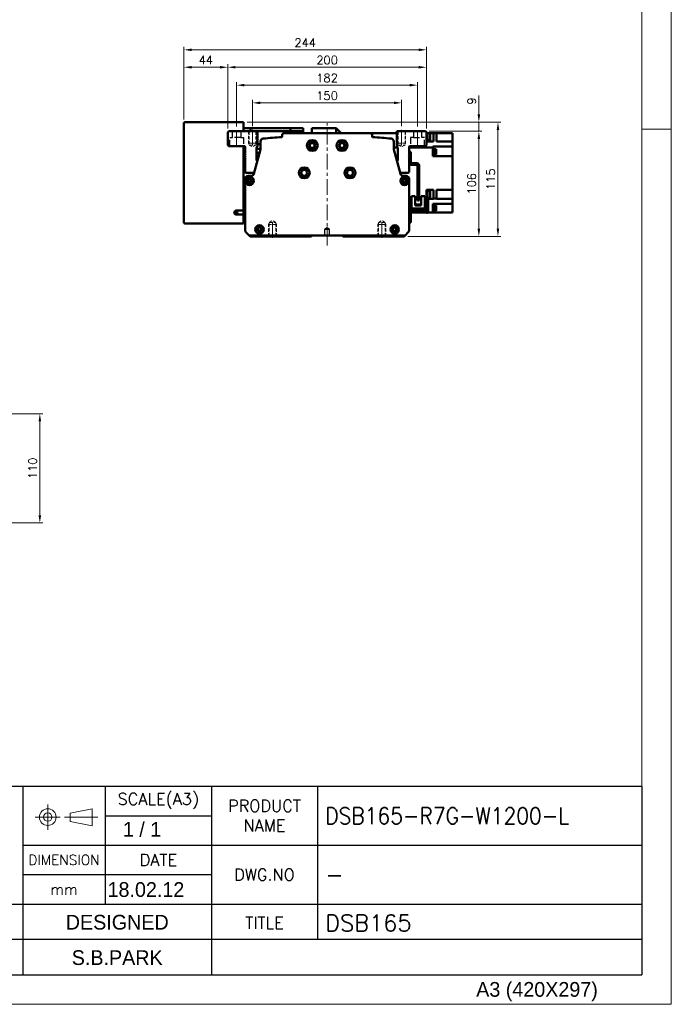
# Model space of a CAD drawing. Header units: millimetres. Extents: x 46891 to 51038, y 6223 to 10291.
# Tile 7 of 8: x 50383 to 51038, y 8529 to 9520. Entities that reach past the tile are written whole.
import ezdxf
from ezdxf.enums import TextEntityAlignment as Align

# ---------------------------------------------------------------- set-up
doc = ezdxf.new("R2010")
doc.units = ezdxf.units.MM
doc.header["$LTSCALE"] = 0.5
for name, pattern in [('CENTER', [50.8, 31.75, -6.35, 6.35, -6.35]), ('HIDDEN', [9.525, 6.35, -3.175]), ('HIDDENX2', [19.05, 12.7, -6.35])]:
    doc.linetypes.add(name, pattern=pattern)
doc.layers.get('0').update_dxf_attribs({"lineweight": 20})
doc.layers.add('1', color=1, linetype='CENTER', lineweight=13)
doc.layers.add('외형선(ISO)', color=7, linetype='Continuous', lineweight=50)
doc.layers.add('2', color=2, linetype='HIDDENX2')
doc.layers.add('3', color=3, linetype='Continuous')
doc.styles.add('ACISOGDT', font='amgdt.shx')
doc.styles.add('DSR TEXT', font='romans.shx', dxfattribs={"bigfont": 'whgtxt.shx'})
doc.styles.get("Standard").update_dxf_attribs({"font": 'romans.shx', "bigfont": 'whgtxt.shx'})
doc.dimstyles.new('DSR', dxfattribs={"dimscale": 2, "dimtxt": 3, "dimasz": 3, "dimexe": 0.5, "dimexo": 0.5, "dimgap": 0.5, "dimtad": 1, "dimdsep": 46, "dimtxsty": 'Standard', "dimcen": 2.5, "dimclrd": 4, "dimclre": 4, "dimclrt": 2, "dimadec": 0, "dimazin": 2, "dimtfac": 1, "dimtmove": 0, "dimatfit": 3, "dimfxl": 0, "dimlwd": -1, "dimlwe": -1, "dimarcsym": 0})

# ---------------------------------------------------------------- blocks, each defined once
blk = doc.blocks.new('A$C13F00394')
for p, q in [((109.11, 28.14), (105.34, 27.43)), ((105.34, 27.43), (105.34, 26.01)), ((109.11, 25.3), (109.11, 28.14)), ((105.34, 26.01), (109.11, 25.3))]:
    blk.add_line(p, q)
for radius in [1.42, 0.71]:
    blk.add_circle((101.56, 26.76), radius)
at = {"layer": '1'}
for p, q in [((101.56, 28.89), (101.56, 24.63)), ((103.69, 26.76), (99.44, 26.76)), ((104.41, 26.76), (110.04, 26.76))]:
    blk.add_line(p, q, dxfattribs=at)
at = {"layer": '3'}
for p, q in [((0, 32), (202.32, 32)), ((97.32, 32), (97.32, 12)), ((111.32, 32), (111.32, 12)), ((129.32, 32), (129.32, 0)), ((147.32, 32), (147.32, 6)), ((202.32, 32), (202.32, 0)), ((111.32, 27), (129.32, 27)), ((97.32, 22), (202.32, 22)), ((97.32, 17), (129.32, 17)), ((0, 12), (129.32, 12)), ((97.32, 12), (97.32, 0)), ((129.32, 12), (202.32, 12)), ((97.32, 6), (43.43, 6)), ((129.32, 6), (97.32, 6)), ((202.32, 6), (129.32, 6)), ((0, 0), (202.32, 0))]:
    blk.add_line(p, q, dxfattribs=at)
at = {"color": 7, "style": 'ACISOGDT'}
blk.add_text('DESIGNED', height=2.5, dxfattribs=at).set_placement((113.35, 8.93), align=Align.MIDDLE_CENTER)
at = {"color": 7, "attachment_point": 5, "style": 'DSR TEXT'}
for s, insert, char_height in [('SCALE(A3)', (120.32, 29.5), 2), ('PRODUCT\\PNAME', (138.32, 27), 2), ('DIMENSION', (104.32, 19.5), 1.7), ('DATE', (120.32, 19.5), 2), ('DWG.NO', (138.32, 17), 2), ('mm', (104.32, 14.5), 1.8), ('TITLE', (138.32, 8.83), 2)]:
    blk.add_mtext(s, dxfattribs=dict(at, insert=insert, char_height=char_height))
blk = doc.blocks.new('A$C1C1952E1')
at = {"color": 1}
blk.add_lwpolyline([(0, 0), (420, 0), (420, 297), (0, 297)], close=True, dxfattribs=at)
at = {"color": 3}
blk.add_lwpolyline([(5, 5), (415, 5), (415, 292), (5, 292)], close=True, dxfattribs=at)
at = {"color": 7, "style": 'ACISOGDT'}
blk.add_text('A3 (420X297)', height=2.5, dxfattribs=at).set_placement((386.91, 1.28))
blk = doc.blocks.new('A$C1E181772')
at = {"layer": '외형선(ISO)'}
for p, q in [((17.4, 71), (17.4, 59.6)), ((19, 71), (17.4, 71)), ((11.1, 59.6), (16.9, 59.6)), ((17.4, 59.6), (18.94, 59.6)), ((9, 22), (9, 57.5)), ((10.6, 57.5), (10.6, 22)), ((16.9, 58), (11.1, 58)), ((1.6, 25), (0, 25)), ((0, 22), (0, 25)), ((0, 22), (0, 12)), ((1.6, 25), (1.6, 22)), ((1.6, 12.1), (1.6, 22)), ((3.3, 26.5), (3.3, 14.1)), ((7, 26.5), (3.3, 26.5)), ((7, 17.1), (7, 26.5)), ((10.6, 22), (9, 22)), ((16.7, 26.5), (13, 26.5)), ((13, 26.5), (13, 17.1)), ((16.7, 14.1), (16.7, 26.5)), ((2, 10), (16.9, 10)), ((17, 11.6), (2.1, 11.6)), ((3.3, 11.6), (3.3, 14.1)), ((5.3, 14.1), (3.3, 14.1)), ((14.7, 14.1), (5.3, 14.1)), ((7, 18.1), (13, 18.1)), ((13, 17.8), (7, 17.8)), ((7, 17.1), (13, 17.1)), ((16.7, 14.1), (14.7, 14.1)), ((16.7, 14.1), (16.7, 11.6)), ((17.4, 9.5), (17.4, 3)), ((17.4, 0), (17.4, 3)), ((17.4, 0), (19, 0))]:
    blk.add_line(p, q, dxfattribs=at)
for centre, radius, start, end in [((11.1, 57.5), 2.1, 90, 180), ((16.9, 60.1), 0.5, 270, 0), ((16.9, 60.1), 2.1, 270, 346.22585), ((11.1, 57.5), 0.5, 90, 180), ((2, 12), 2, 179.99989, 269.99989), ((2.1, 12.1), 0.5, 179.99989, 269.99989), ((16.9, 9.5), 0.5, 359.99989, 89.99989), ((17, 9.6), 2, 0.24541, 89.99989)]:
    blk.add_arc(centre, radius, start, end, dxfattribs=at)
blk = doc.blocks.new('*D83')
at = {"color": 1, "linetype": 'ByBlock'}
for p, q in [((50616.8, 9412.85), (50616.8, 9439.25)), ((50759, 9436.25), (50624.61, 9436.25)), ((50766.8, 9412.85), (50766.8, 9439.25))]:
    blk.add_line(p, q, dxfattribs=at)
at = {"color": 1}
for points in [[(50624.61, 9437.55), (50624.61, 9434.95), (50616.8, 9436.25)], [(50759, 9437.55), (50759, 9434.95), (50766.8, 9436.25)]]:
    blk.add_solid(points, dxfattribs=at)
at = {"layer": 'Defpoints', "color": 0}
for p in [(50616.8, 9436.25), (50616.8, 9409.25), (50766.8, 9409.25)]:
    blk.add_point(p, dxfattribs=at)
at = {"color": 3, "insert": (50691.8, 9443.45), "char_height": 8.4, "attachment_point": 5, "style": 'DSR TEXT'}
blk.add_mtext('150', dxfattribs=at)
blk = doc.blocks.new('*D84')
at = {"color": 1, "linetype": 'ByBlock'}
for p, q in [((50600.8, 9412.41), (50600.8, 9457.07)), ((50775, 9454.07), (50608.61, 9454.07)), ((50782.8, 9412.41), (50782.8, 9457.07))]:
    blk.add_line(p, q, dxfattribs=at)
at = {"color": 1}
for points in [[(50608.61, 9455.37), (50608.61, 9452.77), (50600.8, 9454.07)], [(50775, 9455.37), (50775, 9452.77), (50782.8, 9454.07)]]:
    blk.add_solid(points, dxfattribs=at)
at = {"layer": 'Defpoints', "color": 0}
for p in [(50600.8, 9454.07), (50600.8, 9408.81), (50782.8, 9408.81)]:
    blk.add_point(p, dxfattribs=at)
at = {"color": 3, "insert": (50691.8, 9461.27), "char_height": 8.4, "attachment_point": 5, "style": 'DSR TEXT'}
blk.add_mtext('182', dxfattribs=at)
blk = doc.blocks.new('*D85')
at = {"color": 1, "linetype": 'ByBlock'}
for p, q in [((50591.8, 9410.41), (50591.8, 9475.08)), ((50791.8, 9410.41), (50791.8, 9475.08)), ((50784, 9472.08), (50599.61, 9472.08))]:
    blk.add_line(p, q, dxfattribs=at)
at = {"color": 1}
for points in [[(50599.61, 9473.38), (50599.61, 9470.78), (50591.8, 9472.08)], [(50784, 9473.38), (50784, 9470.78), (50791.8, 9472.08)]]:
    blk.add_solid(points, dxfattribs=at)
at = {"layer": 'Defpoints', "color": 0}
for p in [(50591.8, 9472.08), (50591.8, 9406.81), (50791.8, 9406.81)]:
    blk.add_point(p, dxfattribs=at)
at = {"color": 3, "insert": (50691.8, 9479.28), "char_height": 8.4, "attachment_point": 5, "style": 'DSR TEXT'}
blk.add_mtext('200', dxfattribs=at)
blk = doc.blocks.new('*D86')
at = {"color": 1, "linetype": 'ByBlock'}
for p, q in [((50547.8, 9419.41), (50547.8, 9475.08)), ((50591.8, 9410.41), (50591.8, 9475.08)), ((50584, 9472.08), (50555.61, 9472.08))]:
    blk.add_line(p, q, dxfattribs=at)
at = {"color": 1}
for points in [[(50555.61, 9473.38), (50555.61, 9470.78), (50547.8, 9472.08)], [(50584, 9473.38), (50584, 9470.78), (50591.8, 9472.08)]]:
    blk.add_solid(points, dxfattribs=at)
at = {"layer": 'Defpoints', "color": 0}
for p in [(50547.8, 9472.08), (50547.8, 9415.81), (50591.8, 9406.81)]:
    blk.add_point(p, dxfattribs=at)
at = {"color": 3, "insert": (50569.8, 9479.28), "char_height": 8.4, "attachment_point": 5, "style": 'DSR TEXT'}
blk.add_mtext('44', dxfattribs=at)
blk = doc.blocks.new('*D87')
at = {"color": 1, "linetype": 'ByBlock'}
for p, q in [((50547.8, 9419.41), (50547.8, 9492.61)), ((50555.61, 9489.61), (50784, 9489.61)), ((50791.8, 9410.41), (50791.8, 9492.61))]:
    blk.add_line(p, q, dxfattribs=at)
at = {"color": 1}
for points in [[(50555.61, 9490.91), (50555.61, 9488.31), (50547.8, 9489.61)], [(50784, 9490.91), (50784, 9488.31), (50791.8, 9489.61)]]:
    blk.add_solid(points, dxfattribs=at)
at = {"layer": 'Defpoints', "color": 0}
for p in [(50791.8, 9489.61), (50547.8, 9415.81), (50791.8, 9406.81)]:
    blk.add_point(p, dxfattribs=at)
at = {"color": 3, "insert": (50669.8, 9496.81), "char_height": 8.4, "attachment_point": 5, "style": 'DSR TEXT'}
blk.add_mtext('244', dxfattribs=at)
blk = doc.blocks.new('*D88')
at = {"color": 1, "linetype": 'ByBlock'}
for p, q in [((50794.4, 9407.81), (50847.48, 9407.81)), ((50844.48, 9400.01), (50844.48, 9309.61)), ((50772.9, 9301.81), (50847.48, 9301.81))]:
    blk.add_line(p, q, dxfattribs=at)
at = {"color": 1}
for points in [[(50843.18, 9400.01), (50845.78, 9400.01), (50844.48, 9407.81)], [(50843.18, 9309.61), (50845.78, 9309.61), (50844.48, 9301.81)]]:
    blk.add_solid(points, dxfattribs=at)
at = {"layer": 'Defpoints', "color": 0}
for p in [(50790.8, 9407.81), (50769.3, 9301.81), (50844.48, 9301.81)]:
    blk.add_point(p, dxfattribs=at)
at = {"color": 3, "insert": (50837.28, 9354.81), "char_height": 8.4, "attachment_point": 5, "rotation": 90, "style": 'DSR TEXT'}
blk.add_mtext('106', dxfattribs=at)
blk = doc.blocks.new('*D89')
at = {"color": 1, "linetype": 'ByBlock'}
for p, q in [((50844.48, 9424.61), (50844.48, 9443.61)), ((50611.4, 9416.81), (50847.48, 9416.81)), ((50844.48, 9407.81), (50844.48, 9416.81)), ((50794.4, 9407.81), (50847.48, 9407.81)), ((50844.48, 9400.01), (50844.48, 9392.21))]:
    blk.add_line(p, q, dxfattribs=at)
at = {"color": 1}
for points in [[(50843.18, 9424.61), (50845.78, 9424.61), (50844.48, 9416.81)], [(50843.18, 9400.01), (50845.78, 9400.01), (50844.48, 9407.81)]]:
    blk.add_solid(points, dxfattribs=at)
at = {"layer": 'Defpoints', "color": 0}
for p in [(50607.8, 9416.81), (50844.48, 9416.81), (50790.8, 9407.81)]:
    blk.add_point(p, dxfattribs=at)
at = {"color": 3, "insert": (50837.28, 9438.01), "char_height": 8.4, "attachment_point": 5, "rotation": 90, "style": 'DSR TEXT'}
blk.add_mtext('9', dxfattribs=at)
blk = doc.blocks.new('*D90')
at = {"color": 1, "linetype": 'ByBlock'}
for p, q in [((50611.4, 9416.81), (50866.67, 9416.81)), ((50863.67, 9409.01), (50863.67, 9309.61)), ((50772.9, 9301.81), (50866.67, 9301.81))]:
    blk.add_line(p, q, dxfattribs=at)
at = {"color": 1}
for points in [[(50862.37, 9409.01), (50864.97, 9409.01), (50863.67, 9416.81)], [(50862.37, 9309.61), (50864.97, 9309.61), (50863.67, 9301.81)]]:
    blk.add_solid(points, dxfattribs=at)
at = {"layer": 'Defpoints', "color": 0}
for p in [(50607.8, 9416.81), (50769.3, 9301.81), (50863.67, 9301.81)]:
    blk.add_point(p, dxfattribs=at)
at = {"color": 3, "insert": (50856.47, 9359.31), "char_height": 8.4, "attachment_point": 5, "rotation": 90, "style": 'DSR TEXT'}
blk.add_mtext('115', dxfattribs=at)
blk = doc.blocks.new('*D96')
at = {"color": 1, "linetype": 'ByBlock'}
for p, q in [((50344.15, 9123.43), (50405.79, 9123.43)), ((50402.79, 9021.23), (50402.79, 9115.63)), ((50344.15, 9013.43), (50405.79, 9013.43))]:
    blk.add_line(p, q, dxfattribs=at)
at = {"color": 1}
for points in [[(50401.48, 9115.63), (50404.09, 9115.63), (50402.79, 9123.43)], [(50401.48, 9021.23), (50404.09, 9021.23), (50402.79, 9013.43)]]:
    blk.add_solid(points, dxfattribs=at)
at = {"layer": 'Defpoints', "color": 0}
for p in [(50340.55, 9123.43), (50402.79, 9123.43), (50340.55, 9013.43)]:
    blk.add_point(p, dxfattribs=at)
at = {"color": 3, "insert": (50395.59, 9068.43), "char_height": 8.4, "attachment_point": 5, "rotation": 90, "style": 'DSR TEXT'}
blk.add_mtext('110', dxfattribs=at)

msp = doc.modelspace()

# ---------------------------------------------------------------- linework, layer by layer
at = {"color": 2, "linetype": 'HIDDEN'}
for p, q in [((50612.80485, 9407.81317), (50612.80485, 9395.81317)), ((50613.40485, 9407.21317), (50612.80485, 9407.81317)), ((50613.40485, 9407.21317), (50620.20485, 9407.21317)), ((50613.40485, 9407.21317), (50613.40485, 9393.81317)), ((50620.20485, 9407.21317), (50620.80485, 9407.81317)), ((50620.20485, 9407.21317), (50620.20485, 9393.81317)), ((50620.80485, 9407.81317), (50620.80485, 9395.81317)), ((50762.80485, 9407.81317), (50762.80485, 9395.81317)), ((50763.40485, 9407.21317), (50762.80485, 9407.81317)), ((50763.40485, 9407.21317), (50770.20485, 9407.21317)), ((50763.40485, 9407.21317), (50763.40485, 9393.81317)), ((50770.20485, 9407.21317), (50770.80485, 9407.81317)), ((50770.20485, 9407.21317), (50770.20485, 9393.81317)), ((50770.80485, 9407.81317), (50770.80485, 9395.81317)), ((50612.80485, 9395.81317), (50620.80485, 9395.81317)), ((50612.80485, 9395.81317), (50613.40485, 9394.77393)), ((50620.80485, 9395.81317), (50620.20485, 9394.77393)), ((50762.80485, 9395.81317), (50770.80485, 9395.81317)), ((50762.80485, 9395.81317), (50763.40485, 9394.77393)), ((50770.80485, 9395.81317), (50770.20485, 9394.77393)), ((50613.40485, 9393.81317), (50620.20485, 9393.81317)), ((50613.40485, 9393.81317), (50616.80485, 9391.85017)), ((50620.20485, 9393.81317), (50616.80485, 9391.85017)), ((50763.40485, 9393.81317), (50770.20485, 9393.81317)), ((50763.40485, 9393.81317), (50766.80485, 9391.85017)), ((50770.20485, 9393.81317), (50766.80485, 9391.85017)), ((50633.40485, 9315.81317), (50636.80485, 9317.77616)), ((50633.40485, 9315.81317), (50640.20485, 9315.81317)), ((50633.40485, 9302.41317), (50633.40485, 9315.81317)), ((50640.20485, 9315.81317), (50636.80485, 9317.77616)), ((50640.20485, 9302.41317), (50640.20485, 9315.81317)), ((50743.40485, 9315.81317), (50746.80485, 9317.77616)), ((50750.20485, 9315.81317), (50743.40485, 9315.81317)), ((50743.40485, 9302.41317), (50743.40485, 9315.81317)), ((50750.20485, 9315.81317), (50746.80485, 9317.77616)), ((50750.20485, 9302.41317), (50750.20485, 9315.81317)), ((50632.80485, 9313.81317), (50633.40485, 9314.8524)), ((50632.80485, 9313.81317), (50640.80485, 9313.81317)), ((50632.80485, 9301.81317), (50632.80485, 9313.81317)), ((50640.80485, 9313.81317), (50640.20485, 9314.8524)), ((50640.80485, 9301.81317), (50640.80485, 9313.81317)), ((50742.80485, 9313.81317), (50743.40485, 9314.8524)), ((50750.80485, 9313.81317), (50742.80485, 9313.81317)), ((50742.80485, 9301.81317), (50742.80485, 9313.81317)), ((50750.80485, 9313.81317), (50750.20485, 9314.8524)), ((50750.80485, 9301.81317), (50750.80485, 9313.81317)), ((50633.40485, 9302.41317), (50632.80485, 9301.81317)), ((50633.40485, 9302.41317), (50640.20485, 9302.41317)), ((50640.20485, 9302.41317), (50640.80485, 9301.81317)), ((50743.40485, 9302.41317), (50742.80485, 9301.81317)), ((50750.20485, 9302.41317), (50743.40485, 9302.41317)), ((50750.20485, 9302.41317), (50750.80485, 9301.81317))]:
    msp.add_line(p, q, dxfattribs=at)
at = {"color": 1, "linetype": 'CENTER'}
for p, q in [((50616.80485, 9409.24871), (50616.80485, 9390.68401)), ((50766.80485, 9409.24871), (50766.80485, 9390.68401)), ((50636.80485, 9300.37762), (50636.80485, 9318.94232)), ((50746.80485, 9300.37762), (50746.80485, 9318.94232))]:
    msp.add_line(p, q, dxfattribs=at)
at = {"color": 1}
msp.add_line((51038.06932, 9409.88267), (51008.40982, 9409.88267), dxfattribs=at)
at = {"layer": '1'}
for p, q in [((50691.80485, 9292.81317), (50691.80485, 9415.81317)), ((50600.80485, 9391.81317), (50600.80485, 9408.81317)), ((50782.80485, 9391.81317), (50782.80485, 9408.81317))]:
    msp.add_line(p, q, dxfattribs=at)
at = {"layer": '2'}
for p, q in [((50596.55485, 9401.31317), (50596.55485, 9407.81317)), ((50605.05485, 9407.81317), (50605.05485, 9401.31317)), ((50778.55485, 9407.81317), (50778.55485, 9401.31317)), ((50787.05485, 9401.31317), (50787.05485, 9407.81317)), ((50593.80485, 9401.31317), (50596.55485, 9401.31317)), ((50593.80485, 9392.81317), (50593.80485, 9401.31317)), ((50605.05485, 9401.31317), (50596.55485, 9401.31317)), ((50605.05485, 9401.31317), (50607.80485, 9401.31317)), ((50607.80485, 9401.31317), (50607.80485, 9392.81317)), ((50778.55485, 9401.31317), (50775.80485, 9401.31317)), ((50775.80485, 9401.31317), (50775.80485, 9392.81317)), ((50778.55485, 9401.31317), (50787.05485, 9401.31317)), ((50789.80485, 9401.31317), (50787.05485, 9401.31317)), ((50789.80485, 9392.81317), (50789.80485, 9401.31317)), ((50691.80485, 9310.31532), (50689.30485, 9308.81317)), ((50689.30485, 9308.81317), (50689.30485, 9302.81316)), ((50694.30485, 9308.81317), (50689.30485, 9308.81317)), ((50694.30485, 9308.81317), (50691.80485, 9310.31532)), ((50694.30485, 9302.81316), (50694.30485, 9308.81317))]:
    msp.add_line(p, q, dxfattribs=at)
at = {"layer": '3'}
for p in [(51008.40982, 8748.47582), (49808.28287, 8558.65502)]:
    msp.add_line(p, (51008.40982, 8558.65502), dxfattribs=at)
at = {"layer": '외형선(ISO)'}
for p, q in [((50547.80485, 9315.81317), (50547.80485, 9415.81317)), ((50548.80485, 9416.81317), (50607.80485, 9416.81317)), ((50607.80485, 9415.81317), (50607.80485, 9416.81317)), ((50607.80485, 9407.81317), (50607.80485, 9415.81317)), ((50591.80485, 9406.81317), (50592.80485, 9407.81317)), ((50591.80485, 9393.81317), (50591.80485, 9406.81317)), ((50592.80485, 9407.81317), (50621.80485, 9407.81317)), ((50607.80485, 9410.81317), (50614.80485, 9410.81317)), ((50614.80485, 9410.81317), (50614.80485, 9407.81317)), ((50654.80485, 9410.81317), (50614.80485, 9410.81317)), ((50614.80485, 9407.86538), (50654.80485, 9407.86538)), ((50621.80485, 9407.81317), (50621.80485, 9393.1377)), ((50648.57745, 9405.81317), (50735.03226, 9405.81317)), ((50654.80485, 9407.86538), (50654.80485, 9410.81317)), ((50654.80485, 9410.81317), (50654.80485, 9407.86538)), ((50654.80485, 9410.81317), (50667.80485, 9410.81317)), ((50654.80485, 9405.81317), (50654.80485, 9407.86538)), ((50654.80485, 9405.81317), (50654.80485, 9407.86538)), ((50654.80485, 9407.86538), (50667.80485, 9407.86538)), ((50667.80485, 9410.81317), (50667.80485, 9407.86538)), ((50667.80485, 9407.86538), (50667.80485, 9405.81317)), ((50676.35485, 9410.81317), (50676.35485, 9405.81317)), ((50676.35485, 9410.81317), (50700.80485, 9410.81317)), ((50700.80485, 9405.81317), (50700.80485, 9410.81317)), ((50705.80485, 9405.81317), (50700.80485, 9410.81317)), ((50761.80485, 9405.81317), (50735.03226, 9405.81317)), ((50761.80485, 9393.1377), (50761.80485, 9407.81317)), ((50761.80485, 9407.81317), (50790.80485, 9407.81317)), ((50790.80485, 9407.81317), (50791.80485, 9406.81317)), ((50791.80485, 9406.81317), (50791.80485, 9393.81317)), ((50791.80485, 9406.03306), (50792.80485, 9406.03306)), ((50792.80485, 9398.43306), (50792.80485, 9406.03306)), ((50793.80485, 9405.81317), (50792.80485, 9405.81317)), ((50792.80485, 9405.73306), (50795.40485, 9405.73306)), ((50793.80485, 9405.81317), (50798.80485, 9405.81317)), ((50793.80485, 9405.81317), (50793.80485, 9405.73306)), ((50795.40485, 9398.73306), (50795.40485, 9405.73306)), ((50798.80485, 9405.81317), (50801.80485, 9405.81317)), ((50798.80485, 9405.81317), (50798.80485, 9397.41317)), ((50817.80485, 9405.81317), (50801.80485, 9405.81317)), ((50801.80485, 9397.41317), (50801.80485, 9405.81317)), ((50817.80485, 9401.41317), (50817.80485, 9405.81317)), ((50621.80485, 9394.66817), (50624.80485, 9394.66817)), ((50624.80485, 9389.49884), (50624.80485, 9397.27629)), ((50646.57745, 9402.30045), (50646.57745, 9403.81317)), ((50737.03226, 9403.81317), (50737.03226, 9402.30045)), ((50758.80485, 9397.27629), (50758.80485, 9389.49884)), ((50791.80485, 9398.43306), (50792.80485, 9398.43306)), ((50793.80485, 9397.3741), (50791.80485, 9397.3741)), ((50792.80485, 9398.73306), (50795.40485, 9398.73306)), ((50793.80485, 9397.41317), (50793.80485, 9398.73306)), ((50793.80485, 9397.41317), (50793.80485, 9397.3741)), ((50793.80485, 9397.41317), (50798.80485, 9397.41317)), ((50801.80485, 9397.41317), (50817.80485, 9397.41317)), ((50817.80485, 9401.41317), (50817.80485, 9397.41317)), ((50817.80485, 9397.25701), (50817.80485, 9397.41317)), ((50817.80485, 9397.25701), (50817.80485, 9392.18028)), ((50592.80485, 9392.81317), (50591.80485, 9393.81317)), ((50608.30485, 9392.81317), (50592.80485, 9392.81317)), ((50607.80485, 9327.81317), (50607.80485, 9392.81317)), ((50609.30485, 9385.31317), (50609.30485, 9391.81317)), ((50609.80485, 9384.81317), (50609.30485, 9385.31317)), ((50609.30485, 9384.31317), (50609.80485, 9384.81317)), ((50609.30485, 9383.31317), (50609.30485, 9384.31317)), ((50618.04449, 9364.73623), (50624.7382, 9389.13986)), ((50620.80485, 9390.1377), (50620.80485, 9378.81317)), ((50624.80485, 9389.81317), (50620.80485, 9389.81317)), ((50620.80485, 9385.81317), (50623.82572, 9385.81317)), ((50758.80485, 9391.47935), (50762.62149, 9391.47935)), ((50758.87151, 9389.13986), (50765.56522, 9364.73623)), ((50762.80485, 9378.81317), (50762.80485, 9390.1377)), ((50774.30485, 9385.31317), (50773.80485, 9384.81317)), ((50773.80485, 9384.81317), (50774.30485, 9384.31317)), ((50774.30485, 9391.81317), (50774.30485, 9385.31317)), ((50774.30485, 9391.47935), (50798.30485, 9391.47935)), ((50774.30485, 9384.31317), (50774.30485, 9383.31317)), ((50790.80485, 9392.81317), (50775.30485, 9392.81317)), ((50791.80485, 9393.81317), (50790.80485, 9392.81317)), ((50798.30485, 9392.18028), (50817.80485, 9392.18028)), ((50798.30485, 9392.18028), (50798.30485, 9392.14583)), ((50798.30485, 9391.47935), (50798.30485, 9392.14583)), ((50798.30485, 9391.47935), (50798.30485, 9382.51317)), ((50798.80485, 9390.01174), (50798.30485, 9390.01174)), ((50798.80485, 9384.01174), (50798.80485, 9390.01174)), ((50799.50485, 9389.96174), (50798.80485, 9389.96174)), ((50799.50485, 9384.06174), (50799.50485, 9389.96174)), ((50801.50485, 9389.76174), (50799.50485, 9389.76174)), ((50801.50485, 9384.26174), (50799.50485, 9384.26174)), ((50801.50485, 9384.26174), (50801.50485, 9389.76174)), ((50817.80485, 9387.01317), (50817.80485, 9392.18028)), ((50817.80485, 9387.01317), (50817.80485, 9382.51317)), ((50609.80485, 9382.81317), (50609.30485, 9383.31317)), ((50609.30485, 9382.31317), (50609.80485, 9382.81317)), ((50609.30485, 9381.31317), (50609.30485, 9382.31317)), ((50609.80485, 9380.81317), (50609.30485, 9381.31317)), ((50609.30485, 9380.31317), (50609.80485, 9380.81317)), ((50609.30485, 9366.81317), (50609.30485, 9380.31317)), ((50774.30485, 9383.31317), (50773.80485, 9382.81317)), ((50773.80485, 9382.81317), (50774.30485, 9382.31317)), ((50774.30485, 9381.31317), (50773.80485, 9380.81317)), ((50773.80485, 9380.81317), (50774.30485, 9380.31317)), ((50774.30485, 9382.31317), (50774.30485, 9381.31317)), ((50774.30485, 9380.31317), (50774.30485, 9366.81317)), ((50798.80485, 9384.01174), (50798.30485, 9384.01174)), ((50798.30485, 9382.51317), (50817.80485, 9382.51317)), ((50799.50485, 9384.06174), (50798.80485, 9384.06174)), ((50817.80485, 9348.61317), (50817.80485, 9382.51317)), ((50616.80485, 9365.81317), (50610.30485, 9365.81317)), ((50773.30485, 9365.81317), (50766.80485, 9365.81317)), ((50609.30485, 9308.05581), (50609.30485, 9359.81317)), ((50612.30485, 9362.81317), (50615.24446, 9362.81317)), ((50768.36525, 9362.81317), (50771.30485, 9362.81317)), ((50774.30485, 9359.81317), (50774.30485, 9308.05581)), ((50793.80485, 9348.61459), (50791.80485, 9348.61459)), ((50791.80485, 9345.37647), (50791.80485, 9348.61459)), ((50791.80485, 9347.90255), (50792.80485, 9347.90255)), ((50791.80485, 9345.37647), (50791.80485, 9342.82862)), ((50792.80485, 9340.81336), (50792.80485, 9347.90255)), ((50792.80485, 9347.60255), (50795.40485, 9347.60255)), ((50793.80485, 9348.61459), (50793.80485, 9348.61317)), ((50793.80485, 9348.61317), (50798.80485, 9348.61317)), ((50793.80485, 9347.60255), (50793.80485, 9348.61317)), ((50795.40485, 9340.60255), (50795.40485, 9347.60255)), ((50798.80485, 9348.61317), (50798.80485, 9340.14698)), ((50817.80485, 9348.61317), (50801.80485, 9348.61317)), ((50801.80485, 9348.61317), (50801.80485, 9340.14698)), ((50817.80485, 9348.61317), (50817.80485, 9344.61317)), ((50774.30485, 9340.14698), (50776.60487, 9340.14698)), ((50780.30487, 9340.14698), (50782.70485, 9340.14698)), ((50784.30485, 9340.14698), (50786.30487, 9340.14698)), ((50790.00487, 9340.14698), (50791.70486, 9340.14698)), ((50791.80485, 9340.81336), (50791.80485, 9342.82862)), ((50793.30485, 9340.60255), (50795.40485, 9340.60255)), ((50793.30486, 9339.48853), (50793.80485, 9339.48853)), ((50793.80485, 9340.60255), (50793.80485, 9339.49122)), ((50793.80485, 9339.49122), (50793.80485, 9339.48853)), ((50793.80485, 9339.49122), (50798.80485, 9339.49122)), ((50798.80485, 9340.14698), (50801.80485, 9340.14698)), ((50798.80485, 9340.14698), (50798.80485, 9339.49122)), ((50801.80485, 9339.49122), (50801.80485, 9340.14698)), ((50801.80485, 9339.49122), (50817.80485, 9339.49122)), ((50817.80485, 9339.49122), (50817.80485, 9344.61317)), ((50817.80485, 9339.4805), (50817.80485, 9339.49122)), ((50817.80485, 9339.4805), (50817.80485, 9334.71317)), ((50607.80485, 9327.81317), (50600.30485, 9327.81317)), ((50607.80485, 9329.81317), (50609.30485, 9329.81317)), ((50607.80485, 9329.22082), (50609.30485, 9329.22082)), ((50607.80485, 9323.81317), (50607.80485, 9327.81317)), ((50774.30485, 9325.81317), (50798.30485, 9325.81317)), ((50791.80485, 9325.81317), (50791.80485, 9325.59327)), ((50791.80485, 9325.59327), (50792.80485, 9325.59327)), ((50792.80485, 9325.59327), (50792.80485, 9325.81317)), ((50798.30485, 9334.71317), (50817.80485, 9334.71317)), ((50798.30485, 9334.71317), (50798.30485, 9334.36932)), ((50798.30485, 9325.81317), (50798.30485, 9334.36932)), ((50798.80485, 9333.25223), (50798.30485, 9333.25223)), ((50798.80485, 9327.25223), (50798.30485, 9327.25223)), ((50798.30485, 9325.81317), (50817.80485, 9325.81317)), ((50798.80485, 9327.25223), (50798.80485, 9333.25223)), ((50799.50485, 9333.20223), (50798.80485, 9333.20223)), ((50799.50485, 9327.30223), (50798.80485, 9327.30223)), ((50799.50485, 9327.30223), (50799.50485, 9333.20223)), ((50801.50485, 9333.00223), (50799.50485, 9333.00223)), ((50801.50485, 9327.50223), (50799.50485, 9327.50223)), ((50801.50485, 9327.50223), (50801.50485, 9333.00223)), ((50817.80485, 9334.71317), (50817.80485, 9330.21317)), ((50817.80485, 9325.81317), (50817.80485, 9330.21317)), ((50600.30485, 9323.81317), (50607.80485, 9323.81317)), ((50607.80485, 9315.81317), (50607.80485, 9323.81317)), ((50607.80485, 9320.81317), (50609.30485, 9320.81317)), ((50607.80485, 9314.81317), (50607.80485, 9315.81317)), ((50607.80485, 9314.81317), (50548.80485, 9314.81317)), ((50613.30485, 9302.81317), (50610.18353, 9305.93449)), ((50773.42617, 9305.93449), (50770.30485, 9302.81316)), ((50614.30485, 9301.81317), (50613.30485, 9302.81317)), ((50770.30485, 9302.81316), (50613.30485, 9302.81317)), ((50675.80485, 9301.81317), (50614.30485, 9301.81317)), ((50676.65841, 9302.66672), (50675.80485, 9301.81317)), ((50707.80485, 9301.81317), (50706.9513, 9302.66672)), ((50769.30485, 9301.81317), (50707.80485, 9301.81317)), ((50770.30485, 9302.81316), (50769.30485, 9301.81317))]:
    msp.add_line(p, q, dxfattribs=at)
for centre, radius in [((50676.80485, 9393.31317), 5.5), ((50676.80485, 9393.31317), 3.3), ((50676.80485, 9393.31317), 2.4585), ((50706.80485, 9393.31317), 5.5), ((50706.80485, 9393.31317), 3.3), ((50706.80485, 9393.31317), 2.4585), ((50668.80485, 9365.81317), 5.5), ((50668.80485, 9365.81317), 3.3), ((50668.80485, 9365.81317), 2.9585), ((50714.80485, 9365.81317), 5.5), ((50714.80485, 9365.81317), 3.3), ((50714.80485, 9365.81317), 2.9585), ((50613.80485, 9357.81317), 4.25), ((50613.80485, 9357.81317), 2.25), ((50769.80485, 9357.81317), 4.25), ((50769.80485, 9357.81317), 2.25), ((50600.30485, 9325.81317), 1.2295), ((50623.80485, 9308.81317), 4.25), ((50623.80485, 9308.81317), 2.25), ((50759.80485, 9308.81317), 4.25), ((50759.80485, 9308.81317), 2.25)]:
    msp.add_circle(centre, radius, dxfattribs=at)
for centre, radius, start, end in [((50548.80485, 9415.81317), 1, 90, 180), ((50648.57745, 9403.81317), 2, 89.99999994, 180), ((50735.03226, 9403.81317), 2, 0, 89.99999994), ((50627.80485, 9397.27629), 3, 95.80911533, 180), ((50677.80485, 8905.81317), 497, 93.6564443, 95.80911533), ((50646.07745, 9402.30045), 0.5, 273.65644439, 0), ((50737.53226, 9402.30045), 0.5, 180, 266.3435556), ((50705.80485, 8905.81317), 497, 84.19088456, 86.34355559), ((50755.80485, 9397.27629), 3, 0, 84.19088457), ((50608.30485, 9391.81317), 1, 0, 90), ((50625.80485, 9390.1377), 5, 143.13010235, 180), ((50623.80485, 9389.49884), 1, 338.96248892, 0), ((50759.80485, 9389.49884), 1, 180, 201.03751097), ((50757.80485, 9390.1377), 5, 0, 36.86989765), ((50775.30485, 9391.81317), 1, 90, 180), ((50621.80485, 9378.81317), 1, 180, 260.24123115), ((50761.80485, 9378.81317), 1, 279.75882445, 0), ((50610.30485, 9366.81317), 1, 180, 270), ((50615.24446, 9365.81317), 3, 269.99999994, 338.96248892), ((50616.80485, 9362.81317), 3, 61.42735458, 90), ((50766.80485, 9362.81317), 3, 90, 118.57262696), ((50768.36525, 9365.81317), 3, 201.03751097, 269.99999994), ((50773.30485, 9366.81317), 1, 270, 0), ((50612.30485, 9359.81317), 3, 89.99999994, 180), ((50613.80485, 9357.81317), 1.5, 41.40962211, 318.59037789), ((50615.30485, 9359.13604), 0.5, 221.40962211, 335.37911493), ((50615.30485, 9356.49029), 0.5, 24.62090608, 138.59037789), ((50613.80485, 9357.81317), 1.621, 328.98236195, 31.01763805), ((50768.30485, 9359.13604), 0.5, 204.62089557, 318.59037789), ((50768.30485, 9356.49029), 0.5, 41.40962211, 155.37910442), ((50769.80485, 9357.81317), 1.5, 221.40962211, 138.59037789), ((50771.30485, 9359.81317), 3, 0, 89.99999994), ((50600.30485, 9325.81317), 2, 90, 270), ((50548.80485, 9315.81317), 1, 180, 270), ((50612.30485, 9308.05581), 3, 180, 224.99999995), ((50623.80485, 9308.81317), 1.6, 134.4153086, 45.5846914), ((50622.33516, 9310.31317), 0.5, 314.4153086, 55.46539163), ((50625.27455, 9310.31317), 0.5, 124.5346146, 225.5846914), ((50759.80485, 9308.81317), 1.6, 134.4153086, 45.5846914), ((50758.33516, 9310.31317), 0.5, 314.4153086, 55.4653777), ((50761.27455, 9310.31317), 0.5, 124.53462853, 225.5846914), ((50771.30485, 9308.05581), 3, 314.99999994, 0), ((50677.01196, 9302.31317), 0.5, 90, 135), ((50706.59775, 9302.31317), 0.5, 45, 90)]:
    msp.add_arc(centre, radius, start, end, dxfattribs=at)

# ---------------------------------------------------------------- block references
at = {"xscale": 5.931900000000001, "yscale": 5.931900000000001, "zscale": 5.931900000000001}
for name, p in [('A$C1C1952E1', (48546.67132, 8528.99552)), ('A$C13F00394', (49808.28288, 8558.65502))]:
    msp.add_blockref(name, p, dxfattribs=at)
at = {"xscale": -1}
msp.add_blockref('A$C1E181772', (50793.30488, 9315.81333), dxfattribs=at)

# ---------------------------------------------------------------- texts
at = {"color": 2, "style": 'DSR TEXT', "width": 0.9}
msp.add_text('DSB165-R7G-W1200-L', height=16.60932, dxfattribs=at).set_placement((50689.92945, 8710.40283))
at = {"color": 2}
for s, height, style, p in [('1 / 1', 14.82975, 'ACISOGDT', (50486.332, 8697.63096)), ('18.02.12', 14.82975, 'ACISOGDT', (50470.92073, 8637.10161)), ('-', 16.60932, 'DSR TEXT', (50689.92945, 8651.08383)), ('DSB165', 16.60932, 'DSR TEXT', (50689.92945, 8602.59245))]:
    msp.add_text(s, height=height, dxfattribs=dict(at, style=style)).set_placement(p)
at = {"color": 2, "style": 'ACISOGDT'}
msp.add_text('S.B.PARK', height=14.82975, dxfattribs=at).set_placement((50480.64156, 8576.00699), align=Align.MIDDLE_CENTER)

# ---------------------------------------------------------------- dimensions: what is measured, and where the dimension line sits
for base, p1, p2, angle, picture, middle in [((50791.80485, 9489.61196), (50547.80485, 9415.81317), (50791.80485, 9406.81317), 180, '*D87', (50669.80485, 9496.81196)), ((50547.80485, 9472.07507), (50591.80485, 9406.81317), (50547.80485, 9415.81317), 180, '*D86', (50569.80485, 9479.27507)), ((50591.80485, 9472.07507), (50791.80485, 9406.81317), (50591.80485, 9406.81317), 180, '*D85', (50691.80485, 9479.27507)), ((50600.80485, 9454.07148), (50782.80485, 9408.81317), (50600.80485, 9408.81317), 180, '*D84', (50691.80485, 9461.27148)), ((50616.80485, 9436.24613), (50766.80485, 9409.24871), (50616.80485, 9409.24871), 180, '*D83', (50691.80485, 9443.44613)), ((50863.67316, 9301.81317), (50607.80485, 9416.81317), (50769.30485, 9301.81317), 90, '*D90', (50856.47316, 9359.31317)), ((50844.4819, 9301.81317), (50790.80485, 9407.81317), (50769.30485, 9301.81317), 90, '*D88', (50837.2819, 9354.81317)), ((50402.78505, 9123.42724), (50340.54931, 9013.42724), (50340.54931, 9123.42724), 270, '*D96', (50395.58505, 9068.42724))]:
    dim = msp.add_linear_dim(base=base, p1=p1, p2=p2, angle=angle, dimstyle='DSR', override={"dimscale": 3, "dimtxt": 2.8, "dimasz": 2.600136, "dimexe": 1, "dimexo": 1.2, "dimgap": 1, "dimdec": 4, "dimtxsty": 'DSR TEXT', "dimclrd": 1, "dimclre": 1, "dimclrt": 3, "dimtdec": 4, "dimtix": 1})
    dim.commit()
    dim.dimension.update_dxf_attribs({"geometry": picture, "text_midpoint": middle})
dim = msp.add_linear_dim(base=(50844.4819, 9416.81317), p1=(50790.80485, 9407.81317), p2=(50607.80485, 9416.81317), angle=90, dimstyle='DSR', override={"dimscale": 3, "dimtxt": 2.8, "dimasz": 2.600136, "dimexe": 1, "dimexo": 1.2, "dimgap": 1, "dimdec": 4, "dimtxsty": 'DSR TEXT', "dimclrd": 1, "dimclre": 1, "dimclrt": 3, "dimtdec": 4, "dimtix": 1})
dim.commit()
dim.dimension.update_dxf_attribs({"geometry": '*D89', "text_midpoint": (50844.4819, 9438.01398), "dimtype": 160})

doc.saveas('drawing.dxf')
